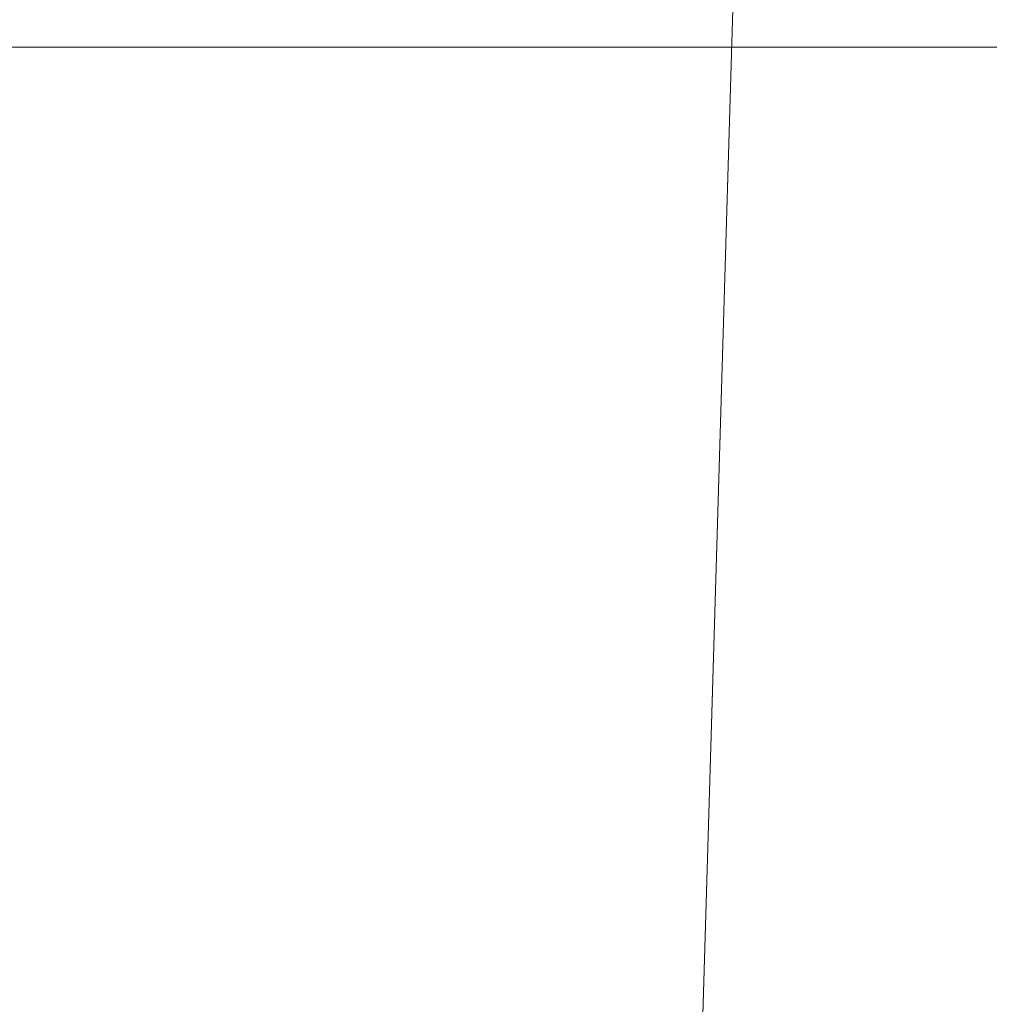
# Model space of a CAD drawing. Header units: millimetres. Extents: x -70 to 70, y -98 to 85.
# Tile 151 of 256: x -7.32 to -5.63, y -26.56 to -24.84. Entities that reach past the tile are written whole.
import ezdxf

# ---------------------------------------------------------------- set-up
doc = ezdxf.new("R2010")
doc.units = ezdxf.units.MM
doc.layers.add('M-520-M_DRAINAGE_FW', color=2, linetype='Continuous', lineweight=30)

# ---------------------------------------------------------------- blocks, each defined once
blk = doc.blocks.new('FFAS1622-708500ZC0 - Kastello Concealed Shower Mixer W_o U-Box-3842-3D View 1')
at = {"layer": 'M-520-M_DRAINAGE_FW', "lineweight": 9}
mesh = blk.add_polyface(dxfattribs=at)
corners = [(-8.2658, -98.0671, 66.2396), (-8.2658, -98.0671, 80.9958), (-5.8149, -16.0261, 72.541), (-5.8149, -16.0261, 67.951)]
mesh.append_faces([[corners[k] for k in face] for face in [(2, 3, 0, 1)]])
mesh = blk.add_polyface(dxfattribs=at)
corners = [(7.8029, -98.0671, 65.2396), (-7.2658, -98.0671, 65.2396), (-4.8149, -16.0261, 66.951), (5.352, -16.0261, 66.951)]
mesh.append_faces([[corners[k] for k in face] for face in [(3, 0, 1, 2)]])
mesh = blk.add_polyface(dxfattribs=at)
corners = [(-7.2658, -98.0671, 81.9958), (7.8029, -98.0671, 81.9958), (5.352, -16.0261, 73.541), (-4.8149, -16.0261, 73.541)]
mesh.append_faces([[corners[k] for k in face] for face in [(3, 0, 1, 2)]])
mesh = blk.add_polyface(dxfattribs=at)
corners = [(20.6639, -18.017, -49.021), (-20.6639, -18.017, -49.021), (-8.1639, -24.892, -33), (8.1639, -24.892, -33)]
mesh.append_faces([[corners[k] for k in face] for face in [(2, 3, 0, 1)]])
mesh = blk.add_polyface(dxfattribs=at)
corners = [(8.1639, -38.075, -33), (13.8723, -34.7793, -33), (13.8723, -28.1878, -33), (8.1639, -24.892, -33), (-8.1639, -24.892, -33), (-13.8723, -28.1878, -33), (-13.8723, -34.7793, -33), (-8.1639, -38.075, -33)]
mesh.append_faces([[corners[k] for k in face] for face in [(0, 3, 4, 7)]], dxfattribs={"vtx0": -1, "vtx2": -1})
mesh.append_faces([[corners[k] for k in face] for face in [(1, 2, 3, 0)]], dxfattribs={"vtx2": -1})
mesh.append_faces([[corners[k] for k in face] for face in [(4, 5, 6, 7)]], dxfattribs={"vtx3": -1})

msp = doc.modelspace()

# ---------------------------------------------------------------- block references
at = {"layer": 'M-520-M_DRAINAGE_FW', "lineweight": 9}
msp.add_blockref('FFAS1622-708500ZC0 - Kastello Concealed Shower Mixer W_o U-Box-3842-3D View 1', (0, 0), dxfattribs=at)

doc.saveas('drawing.dxf')
